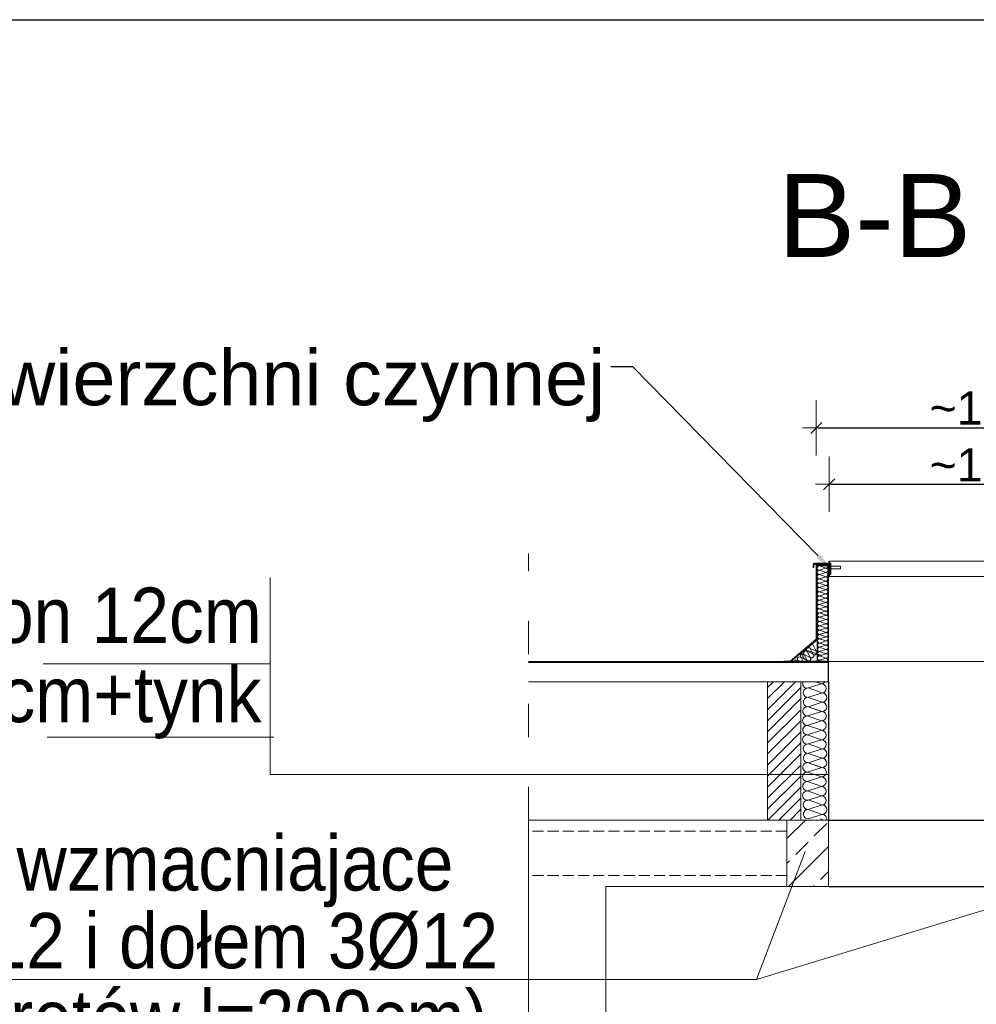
# Model space of a CAD drawing. Header units: millimetres. Extents: x 2341 to 31069, y -7915 to 10644.
# Tile 56 of 105: x 10207 to 10553, y 10288 to 10644. Entities that reach past the tile are written whole.
import ezdxf
from ezdxf import colors
from ezdxf.entities.mleader import LeaderData, LeaderLine
from ezdxf.math import Vec2, Vec3

# ---------------------------------------------------------------- set-up
doc = ezdxf.new("R2010")
doc.units = ezdxf.units.MM
doc.linetypes.add('ACAD_ISO03W100', pattern=[30, 12, -18])
doc.linetypes.add('BANKLINE1', pattern=[5.5, 4, -1.5])
for name, color, linetype, lineweight in [('IZOLACJA', 9, 'Continuous', 18), ('kreskowanie', 252, 'Continuous', 5), ('OCIEPLENIE', 9, 'BATTING', 5), ('opisy', 5, 'Continuous', 5), ('PCV', 7, 'Continuous', 18), ('PODSTAWA', 3, 'Continuous', 13), ('Warstwa1', 6, 'Continuous', 18), ('wymiary', 6, 'Continuous', 5), ('Ściany', 132, 'Continuous', 20), ('ściany nośne', 1, 'Continuous', 25)]:
    doc.layers.add(name, color=color, linetype=linetype, lineweight=lineweight)
doc.styles.get("Standard").update_dxf_attribs({"font": 'ARIAL.TTF'})
doc.linetypes.add('BATTING', pattern='A,0.00254,-2.54,[134,ltypeshp.shx,S=2.54,R=0,X=-2.54,Y=0],-5.08,[134,ltypeshp.shx,S=2.54,R=180,X=2.54,Y=0],-2.54', length=10.16254)
doc.dimstyles.new('Piotrek', dxfattribs={"dimtxt": 12, "dimasz": 0.5, "dimexe": 0.18, "dimexo": 0.06, "dimgap": 1, "dimtad": 1, "dimdec": 0, "dimrnd": 0.5, "dimdsep": 46, "dimtxsty": 'Standard', "dimblk1": 'ZNAK1', "dimblk2": 'ZNAK1', "dimsah": 1, "dimcen": 0, "dimdle": 1.25, "dimse1": 1, "dimse2": 1, "dimclrd": 8, "dimclre": 8, "dimclrt": 1, "dimadec": 0, "dimazin": 0, "dimtfac": 0.25, "dimtdec": 0, "dimtix": 1, "dimtmove": 2, "dimatfit": 3, "dimldrblk": 'ZNAK1', "dimfxl": 0, "dimtvp": 0.225, "dimtolj": 1, "dimarcsym": 0})

# ---------------------------------------------------------------- blocks, each defined once
blk = doc.blocks.new('ZNAK1')
at = {"layer": 'wymiary', "color": 8}
for p, q in [((0, -20), (0, 20)), ((-10, 0), (10, 0))]:
    blk.add_line(p, q, dxfattribs=at)
at = {"layer": 'wymiary', "color": 3}
blk.add_line((-4, -4), (4, 4), dxfattribs=at)
blk = doc.blocks.new('*D2202')
at = {"layer": 'Defpoints', "color": 0}
for p in [(10609.66, 10475.9), (10499.36, 10448.07), (10609.66, 10447.92)]:
    blk.add_point(p, dxfattribs=at)
at = {"layer": 'wymiary', "color": 8, "lineweight": -2}
blk.add_line((10499.86, 10475.9), (10609.16, 10475.9), dxfattribs=at)
at = {"layer": 'wymiary', "color": 8, "linetype": 'ByBlock', "lineweight": -2, "xscale": 0.5, "yscale": 0.5, "zscale": 0.5, "rotation": 180}
blk.add_blockref('ZNAK1', (10499.36, 10475.9), dxfattribs=at)
at = {"layer": 'wymiary', "color": 8, "linetype": 'ByBlock', "lineweight": -2, "xscale": 0.5, "yscale": 0.5, "zscale": 0.5}
blk.add_blockref('ZNAK1', (10609.66, 10475.9), dxfattribs=at)
at = {"layer": 'wymiary', "color": 1, "insert": (10554.51, 10482.93), "char_height": 12, "attachment_point": 5}
blk.add_mtext('\\A1;\\A1;~111', dxfattribs=at)
blk = doc.blocks.new('*D2203')
at = {"layer": 'Defpoints', "color": 0}
for p in [(10614.33, 10496.27), (10614.33, 10464.87), (10494.7, 10446.76)]:
    blk.add_point(p, dxfattribs=at)
at = {"layer": 'wymiary', "color": 8, "lineweight": -2}
blk.add_line((10495.2, 10496.27), (10613.83, 10496.27), dxfattribs=at)
at = {"layer": 'wymiary', "color": 8, "linetype": 'ByBlock', "lineweight": -2, "xscale": 0.5, "yscale": 0.5, "zscale": 0.5, "rotation": 180}
blk.add_blockref('ZNAK1', (10494.7, 10496.27), dxfattribs=at)
at = {"layer": 'wymiary', "color": 8, "linetype": 'ByBlock', "lineweight": -2, "xscale": 0.5, "yscale": 0.5, "zscale": 0.5}
blk.add_blockref('ZNAK1', (10614.33, 10496.27), dxfattribs=at)
at = {"layer": 'wymiary', "color": 1, "insert": (10554.51, 10503.39), "char_height": 12, "attachment_point": 5}
blk.add_mtext('\\A1;\\A1;~120', dxfattribs=at)

msp = doc.modelspace()

# ---------------------------------------------------------------- hatches: boundary and pattern name
at = {"layer": 'IZOLACJA', "linetype": 'ByBlock'}
h = msp.add_hatch(color=256, dxfattribs=at)
h.paths.add_polyline_path([(10497.1, 10446.66), (10499.1, 10446.66), (10499.1, 10446.86), (10497.1, 10446.86)])
h.paths.add_polyline_path([(10494.9, 10444.82), (10494.9, 10446.56, -0.414214), (10495, 10446.66), (10495.1, 10446.66), (10495.1, 10446.86), (10494.8, 10446.86, 0.414214), (10494.7, 10446.76), (10494.7, 10444.82)])
h.paths.add_polyline_path([(10494.7, 10440.82), (10494.9, 10440.82), (10494.9, 10442.82), (10494.7, 10442.82)])
h = msp.add_hatch(color=256, dxfattribs=at)
h.paths.add_polyline_path([(10494.7, 10436.82), (10494.9, 10436.82), (10494.9, 10438.82), (10494.7, 10438.82)])
h.paths.add_polyline_path([(10494.7, 10424.82), (10494.9, 10424.82), (10494.9, 10426.82), (10494.7, 10426.82)])
h.paths.add_polyline_path([(10494.7, 10428.82), (10494.9, 10428.82), (10494.9, 10430.82), (10494.7, 10430.82)])
h.paths.add_polyline_path([(10494.7, 10432.82), (10494.9, 10432.82), (10494.9, 10434.82), (10494.7, 10434.82)])
msp.add_hatch(color=256, dxfattribs=at).paths.add_polyline_path([(10494.9, 10420.82), (10494.9, 10422.82), (10494.7, 10422.82), (10494.7, 10420.82)])
at = {"layer": 'kreskowanie'}
h = msp.add_hatch(dxfattribs=at)
h.set_pattern_fill('JIS_WOOD', color=256, scale=4, style=0)
h.set_pattern_definition([(45, (8847.4364, 8944.7763), (-2, 2), [])])
h.paths.add_polyline_path([(10489.1, 10404.56), (10477.1, 10404.56), (10477.1, 10371.06), (10489.1, 10371.06)])
h.paths.add_polyline_path([(10489.1, 10371.06), (10477.1, 10371.06), (10477.1, 10354.56), (10489.1, 10354.56)])
at = {"layer": 'kreskowanie', "transparency": 33554687}
h = msp.add_hatch(dxfattribs=at)
h.set_pattern_fill('ANSI33', color=256, scale=2)
h.set_pattern_definition([(45, (10015.783, 14872.626), (-8.980256, 8.980256), []), (45, (10024.763, 14872.626), (-8.980256, 8.980256), [6.35, -3.175])])
h.paths.add_polyline_path([(10484.1, 10354.56), (10484.1, 10330.56), (10499.1, 10330.56), (10499.1, 10354.56)])
h.paths.add_polyline_path([(10609.93, 10354.56), (10609.93, 10330.56), (10624.93, 10330.56), (10624.93, 10354.56)])

# ---------------------------------------------------------------- linework, layer by layer
at = {"layer": 'IZOLACJA', "linetype": 'ByBlock'}
for p, q in [((10494.7, 10446.76), (10494.7, 10420.09)), ((10494.76, 10444.68), (10494.96, 10444.68)), ((10499.1, 10446.86), (10494.8, 10446.86)), ((10494.9, 10446.56), (10494.9, 10419.89)), ((10499.1, 10446.66), (10495, 10446.66)), ((10495.1, 10446.86), (10495.1, 10446.66)), ((10497.1, 10446.86), (10497.1, 10446.66)), ((10499.1, 10446.86), (10499.1, 10446.66)), ((10494.7, 10440.82), (10494.9, 10440.82)), ((10494.76, 10442.68), (10494.96, 10442.68)), ((10494.7, 10438.82), (10494.9, 10438.82)), ((10494.7, 10436.82), (10494.9, 10436.82)), ((10494.7, 10434.82), (10494.9, 10434.82)), ((10494.7, 10432.82), (10494.9, 10432.82)), ((10494.7, 10430.82), (10494.9, 10430.82)), ((10494.7, 10428.82), (10494.9, 10428.82)), ((10494.7, 10426.82), (10494.9, 10426.82)), ((10494.7, 10424.82), (10494.9, 10424.82)), ((10494.7, 10422.82), (10494.9, 10422.82)), ((10494.6, 10419.99), (10485.28, 10412.01)), ((10494.8, 10419.79), (10485.55, 10412.01)), ((10494.7, 10420.82), (10494.9, 10420.82)), ((10390.65, 10411.81), (10485.04, 10411.81)), ((10390.65, 10411.81), (10718.65, 10411.81)), ((10482.91, 10412.01), (10485.55, 10412.01)), ((10499.1, 10412.01), (10484.2, 10412.01)), ((10484.31, 10411.81), (10484.31, 10412.01))]:
    msp.add_line(p, q, dxfattribs=at)
for centre, start, end in [((10494.8, 10446.76), 90, 180), ((10495, 10446.56), 90, 180), ((10494.6, 10420.09), 270, 0), ((10494.8, 10419.89), 270, 0)]:
    msp.add_arc(centre, 0.1, start, end, dxfattribs=at)
at = {"layer": 'kreskowanie'}
msp.add_line((10489.1, 10404.56), (10489.1, 10354.56), dxfattribs=at)
at = {"layer": 'kreskowanie', "linetype": 'ByBlock', "ltscale": 0.9504}
for p, q in [((10491.45, 10402.19), (10496.59, 10403.82)), ((10491.73, 10402.32), (10496.83, 10400.54)), ((10494.47, 10404.56), (10496.59, 10403.82)), ((10491.68, 10398.91), (10496.83, 10400.54)), ((10491.78, 10398.91), (10496.88, 10397.13)), ((10491.56, 10395.58), (10496.65, 10393.8)), ((10491.73, 10395.5), (10496.88, 10397.13)), ((10491.73, 10395.5), (10496.82, 10393.72)), ((10491.51, 10392.17), (10496.65, 10393.8)), ((10491.51, 10392.19), (10496.6, 10390.4)), ((10491.45, 10388.77), (10496.6, 10390.4)), ((10491.56, 10388.77), (10496.65, 10386.99)), ((10491.5, 10385.36), (10496.65, 10386.99)), ((10491.5, 10385.36), (10496.59, 10383.58)), ((10491.45, 10381.95), (10496.59, 10383.58)), ((10491.68, 10378.67), (10496.83, 10380.3)), ((10491.73, 10382.08), (10496.83, 10380.3)), ((10491.73, 10375.26), (10496.88, 10376.89)), ((10491.78, 10378.67), (10496.88, 10376.89)), ((10491.51, 10371.91), (10496.65, 10373.53)), ((10491.56, 10375.32), (10496.65, 10373.53)), ((10491.73, 10375.26), (10496.82, 10373.48)), ((10491.45, 10368.51), (10496.6, 10370.14)), ((10491.51, 10371.92), (10496.6, 10370.14)), ((10491.5, 10365.1), (10496.65, 10366.73)), ((10491.56, 10368.51), (10496.65, 10366.73)), ((10491.45, 10361.69), (10496.59, 10363.32)), ((10491.5, 10365.1), (10496.59, 10363.32)), ((10491.68, 10358.41), (10496.83, 10360.04)), ((10491.73, 10361.82), (10496.83, 10360.04)), ((10491.73, 10355), (10496.88, 10356.63)), ((10491.78, 10358.41), (10496.88, 10356.63)), ((10496.17, 10355), (10497.43, 10354.56))]:
    msp.add_line(p, q, dxfattribs=at)
for centre, start, end in [((10491.48, 10403.9), 157.0457, 269.1224), ((10491.71, 10400.62), 89.1224, 269.1224), ((10496.52, 10405.52), 272.5191, 325.7306), ((10496.57, 10402.11), 272.5191, 89.1224), ((10491.76, 10397.21), 89.1224, 269.1224), ((10496.8, 10398.83), 272.5191, 89.1224), ((10491.54, 10393.87), 89.1224, 269.1224), ((10496.75, 10395.42), 272.5191, 89.1224), ((10491.48, 10390.48), 89.1224, 269.1224), ((10496.62, 10392.11), 269.1224, 89.0388), ((10491.53, 10387.07), 89.1224, 269.1224), ((10496.57, 10388.69), 272.5191, 89.1224), ((10491.48, 10383.66), 89.1224, 269.1224), ((10496.52, 10385.28), 272.5191, 89.1224), ((10491.71, 10380.38), 89.1224, 269.1224), ((10496.57, 10381.87), 272.5191, 89.1224), ((10496.8, 10378.59), 272.5191, 89.1224), ((10491.76, 10376.97), 89.1224, 269.1224), ((10496.75, 10375.18), 272.5191, 89.1224), ((10491.54, 10373.61), 89.1224, 269.1224), ((10496.62, 10371.85), 269.1224, 89.0388), ((10491.48, 10370.22), 89.1224, 269.1224), ((10496.57, 10368.43), 272.5191, 89.1224), ((10491.53, 10366.81), 89.1224, 269.1224), ((10496.52, 10365.02), 272.5191, 89.1224), ((10491.48, 10363.4), 89.1224, 269.1224), ((10496.57, 10361.61), 272.5191, 89.1224), ((10491.71, 10360.12), 89.1224, 269.1224), ((10496.8, 10358.33), 272.5191, 89.1224), ((10491.76, 10356.71), 89.1224, 269.1224), ((10496.75, 10354.92), 347.8253, 89.1224)]:
    msp.add_arc(centre, 1.71, start, end, dxfattribs=at)
at = {"layer": 'OCIEPLENIE', "linetype": 'ByBlock'}
for p, q in [((10495, 10445.76), (10495, 10411.81)), ((10495, 10419.69), (10485.48, 10411.81)), ((10498.95, 10411.81), (10482.91, 10411.81))]:
    msp.add_line(p, q, dxfattribs=at)
at = {"layer": 'OCIEPLENIE', "linetype": 'ByBlock', "ltscale": 0.9504}
for p, q in [((10495.77, 10444.83), (10498.11, 10445.57)), ((10495.8, 10446.38), (10498.11, 10445.57)), ((10495.82, 10444.83), (10498.13, 10444.02)), ((10495.77, 10441.73), (10498.11, 10442.47)), ((10495.8, 10443.28), (10498.13, 10444.02)), ((10495.8, 10443.28), (10498.11, 10442.47)), ((10495.8, 10440.18), (10498.13, 10440.92)), ((10495.82, 10441.73), (10498.13, 10440.92)), ((10495.77, 10438.63), (10498.11, 10439.37)), ((10495.79, 10437.08), (10498.13, 10437.82)), ((10495.79, 10437.08), (10498.11, 10436.27)), ((10495.8, 10440.18), (10498.11, 10439.37)), ((10495.82, 10438.63), (10498.13, 10437.82)), ((10495.84, 10440.18), (10498.16, 10439.37)), ((10495.77, 10435.53), (10498.11, 10436.27)), ((10495.79, 10433.98), (10498.13, 10434.72)), ((10495.79, 10433.99), (10498.11, 10433.18)), ((10495.82, 10435.53), (10498.13, 10434.72)), ((10495.77, 10432.44), (10498.11, 10433.18)), ((10495.77, 10429.34), (10498.1, 10430.08)), ((10495.79, 10430.89), (10498.13, 10431.63)), ((10495.79, 10430.89), (10498.1, 10430.08)), ((10495.81, 10432.44), (10498.13, 10431.63)), ((10495.87, 10427.85), (10498.21, 10428.59)), ((10495.89, 10429.4), (10498.21, 10428.59)), ((10495.89, 10426.3), (10498.23, 10427.04)), ((10495.92, 10427.85), (10498.23, 10427.04)), ((10495.87, 10424.74), (10498.21, 10425.48)), ((10495.89, 10426.3), (10498.21, 10425.48)), ((10495.89, 10423.19), (10498.23, 10423.93)), ((10495.89, 10423.19), (10498.21, 10422.38)), ((10495.92, 10424.75), (10498.23, 10423.93)), ((10495.94, 10423.2), (10498.25, 10422.38)), ((10495.87, 10421.64), (10498.21, 10422.38)), ((10495.87, 10418.54), (10498.2, 10419.28)), ((10495.89, 10420.09), (10498.23, 10420.83)), ((10495.89, 10420.09), (10498.2, 10419.28)), ((10495.91, 10421.64), (10498.23, 10420.83)), ((10491.56, 10415.82), (10496.65, 10414.03)), ((10494.69, 10415.56), (10492.48, 10416.62)), ((10493.61, 10414.45), (10492.48, 10416.62)), ((10494.69, 10415.56), (10493.56, 10417.73)), ((10495.86, 10415.45), (10498.2, 10416.19)), ((10495.89, 10416.99), (10498.23, 10417.73)), ((10495.89, 10417), (10498.2, 10416.19)), ((10495.91, 10418.54), (10498.23, 10417.73)), ((10488.98, 10411.81), (10488.1, 10412.24)), ((10488.32, 10411.81), (10488.1, 10412.24)), ((10491.39, 10412.29), (10489.18, 10413.35)), ((10489.98, 10411.81), (10489.18, 10413.35)), ((10491.42, 10412.25), (10489.96, 10412.96)), ((10492.5, 10413.37), (10490.29, 10414.43)), ((10491.42, 10412.25), (10490.29, 10414.43)), ((10491.42, 10412.25), (10490.29, 10414.43)), ((10493.58, 10414.48), (10491.37, 10415.54)), ((10492.5, 10413.37), (10491.37, 10415.54)), ((10495.86, 10412.35), (10498.2, 10413.09)), ((10495.86, 10412.35), (10497.39, 10411.81)), ((10495.89, 10413.9), (10498.22, 10414.64)), ((10495.89, 10413.9), (10498.2, 10413.09)), ((10495.91, 10415.45), (10498.22, 10414.64))]:
    msp.add_line(p, q, dxfattribs=at)
for centre, radius, start, end in [((10495.79, 10445.61), 0.776, 168.7245, 269.1224), ((10495.81, 10444.06), 0.776, 89.1224, 269.1224), ((10495.79, 10445.61), 0.776, 89.1224, 147.2989), ((10498.12, 10446.35), 0.776, 269.1224, 2.7575), ((10498.1, 10444.8), 0.776, 272.5191, 89.1224), ((10495.78, 10442.51), 0.776, 89.1224, 269.1224), ((10495.81, 10440.96), 0.776, 89.1224, 269.1224), ((10498.08, 10443.25), 0.776, 272.5191, 89.1224), ((10498.1, 10441.7), 0.776, 272.5191, 89.1224), ((10498.12, 10440.15), 0.776, 272.5191, 89.1224), ((10495.78, 10439.41), 0.776, 89.1224, 269.1224), ((10495.78, 10436.31), 0.776, 89.1224, 269.1224), ((10495.81, 10437.86), 0.776, 89.1224, 269.1224), ((10498.07, 10437.05), 0.776, 272.5191, 89.1224), ((10498.1, 10438.6), 0.776, 272.5191, 89.1224), ((10495.78, 10433.21), 0.776, 89.1224, 269.1224), ((10495.8, 10434.76), 0.776, 89.1224, 269.1224), ((10498.1, 10435.5), 0.776, 272.5191, 89.1224), ((10498.12, 10433.95), 0.776, 269.1224, 89.0388), ((10495.78, 10430.11), 0.776, 89.1224, 269.1224), ((10495.8, 10431.66), 0.776, 89.1224, 269.1224), ((10498.07, 10430.85), 0.776, 272.5191, 89.1224), ((10498.09, 10429.3), 0.776, 272.5191, 89.1224), ((10498.09, 10432.4), 0.776, 272.5191, 89.1224), ((10495.88, 10428.62), 0.776, 89.1224, 269.1224), ((10495.91, 10427.07), 0.776, 89.1224, 269.1224), ((10498.17, 10426.26), 0.776, 272.5191, 89.1224), ((10498.22, 10429.36), 0.776, 269.1224, 38.5987), ((10498.2, 10427.81), 0.776, 272.5191, 89.1224), ((10495.88, 10422.42), 0.776, 89.1224, 269.1224), ((10495.88, 10425.52), 0.776, 89.1224, 269.1224), ((10495.9, 10423.97), 0.776, 89.1224, 269.1224), ((10498.2, 10424.71), 0.776, 272.5191, 89.1224), ((10498.22, 10423.16), 0.776, 272.5191, 89.1224), ((10495.88, 10419.32), 0.776, 89.1224, 269.1224), ((10495.9, 10420.87), 0.776, 89.1224, 269.1224), ((10498.17, 10420.06), 0.776, 272.5191, 89.1224), ((10498.19, 10418.51), 0.776, 272.5191, 89.1224), ((10498.19, 10421.61), 0.776, 272.5191, 89.1224), ((10491.54, 10414.11), 1.71, 89.1224, 269.1224), ((10490.86, 10414.95), 0.776, 45.8776, 222.4809), ((10491.94, 10416.07), 0.776, 45.8776, 222.4809), ((10493.02, 10417.18), 0.776, 45.9612, 225.8776), ((10495.88, 10416.22), 0.776, 89.1224, 269.1224), ((10495.9, 10417.77), 0.776, 89.1224, 269.1224), ((10498.21, 10416.96), 0.776, 269.1224, 89.0388), ((10498.19, 10415.41), 0.776, 272.5191, 89.1224), ((10487.59, 10411.65), 0.776, 45.8776, 175.2167), ((10488.67, 10412.76), 0.776, 45.8776, 222.4809), ((10489.75, 10413.87), 0.776, 45.8776, 222.4809), ((10489.78, 10413.84), 0.776, 45.8776, 175.2167), ((10491.96, 10412.81), 0.776, 225.8776, 45.8776), ((10490.88, 10411.7), 0.776, 8.527, 45.8776), ((10493.04, 10413.92), 0.776, 225.8776, 45.8776), ((10494.15, 10415), 0.776, 225.8776, 45.8776), ((10495.87, 10413.12), 0.776, 89.1224, 269.1224), ((10495.85, 10411.57), 0.776, 89.1224, 162.0973), ((10495.9, 10414.67), 0.776, 89.1224, 269.1224), ((10498.14, 10412.31), 0.776, 319.7833, 89.1224), ((10498.17, 10413.86), 0.776, 272.5191, 89.1224)]:
    msp.add_arc(centre, radius, start, end, dxfattribs=at)
at = {"layer": 'opisy', "color": 1, "linetype": 'ACAD_ISO03W100'}
msp.add_line((10390.65, 10354.56), (10390.65, 10450.93), dxfattribs=at)
at = {"layer": 'opisy'}
for p, q in [((10297.35, 10371.06), (10297.35, 10442.2)), ((10215.35, 10411.06), (10297.35, 10411.06)), ((10216.71, 10384.54), (10298.71, 10384.54)), ((10499.1, 10371.06), (10297.35, 10371.06)), ((10473.11, 10296.93), (10490.71, 10343.22)), ((10473.11, 10296.93), (10618.12, 10341.24)), ((9914.57, 10296.93), (10473.11, 10296.93))]:
    msp.add_line(p, q, dxfattribs=at)
at = {"layer": 'PCV'}
for p, q in [((10499.21, 10447.92), (10499.21, 10447.76)), ((10499.51, 10447.92), (10499.51, 10442.71)), ((10493.51, 10446.76), (10493.51, 10445.86)), ((10493.51, 10445.86), (10493.81, 10445.86)), ((10493.81, 10446.76), (10493.81, 10445.86)), ((10493.81, 10446.76), (10493.81, 10445.86)), ((10494.11, 10447.36), (10498.81, 10447.36)), ((10494.11, 10447.06), (10499.01, 10447.06)), ((10499.21, 10447.06), (10499.21, 10442.91)), ((10499.21, 10442.91), (10499.28, 10442.91)), ((10499.21, 10442.81), (10499.21, 10442.71)), ((10499.21, 10442.81), (10499.28, 10442.81)), ((10499.28, 10442.91), (10499.28, 10442.81))]:
    msp.add_line(p, q, dxfattribs=at)
at = {"layer": 'PCV', "lineweight": 0}
for p, q in [((10499.51, 10448.07), (10569.51, 10448.07)), ((10499.36, 10442.56), (10609.93, 10442.56))]:
    msp.add_line(p, q, dxfattribs=at)
at = {"layer": 'PCV'}
for centre, radius, start, end in [((10498.81, 10447.76), 0.4, 270, 0), ((10499.36, 10447.92), 0.15, 0, 180), ((10494.11, 10446.76), 0.6, 90, 180), ((10494.11, 10446.76), 0.3, 90, 180), ((10499.11, 10447.06), 0.1, 0, 180), ((10499.36, 10442.71), 0.15, 180, 0)]:
    msp.add_arc(centre, radius, start, end, dxfattribs=at)
at = {"layer": 'PODSTAWA', "linetype": 'ByBlock'}
for p, q in [((10495, 10446.56), (10495, 10445.76)), ((10499.17, 10446.56), (10495, 10446.56)), ((10495.15, 10445.76), (10495, 10445.76)), ((10495.15, 10445.76), (10495.15, 10446.41)), ((10498.95, 10446.41), (10495.15, 10446.41)), ((10498.95, 10411.71), (10498.95, 10446.41)), ((10499.1, 10411.56), (10499.1, 10446.66)), ((10492.62, 10412.91), (10492.62, 10413.06)), ((10498.95, 10411.71), (10491.95, 10411.71))]:
    msp.add_line(p, q, dxfattribs=at)
at = {"layer": 'Warstwa1'}
for p, q in [((10499.61, 10447.36), (10499.61, 10443.36)), ((10499.91, 10447.36), (10499.91, 10443.36))]:
    msp.add_line(p, q, dxfattribs=at)
at = {"layer": 'Warstwa1', "lineweight": 0}
for p, q in [((10499.61, 10447.36), (10499.91, 10447.36)), ((10499.91, 10446.36), (10503.45, 10446.36)), ((10499.91, 10445.36), (10503.45, 10445.36)), ((10503.45, 10446.36), (10503.45, 10445.36)), ((10499.61, 10443.36), (10499.91, 10443.36))]:
    msp.add_line(p, q, dxfattribs=at)
at = {"layer": 'Ściany'}
for p, q in [((10499.1, 10411.56), (10390.65, 10411.56)), ((10484.2, 10411.56), (10499.1, 10411.56))]:
    msp.add_line(p, q, dxfattribs=at)
at = {"layer": 'ściany nośne', "color": 0}
msp.add_line((9271.03, 10643.82), (13371.03, 10643.82), dxfattribs=at)
at = {"layer": 'ściany nośne'}
for p, q in [((10499.1, 10404.56), (10499.1, 10411.56)), ((10499.1, 10404.56), (10499.1, 10354.56)), ((10499.1, 10354.56), (10609.93, 10354.56)), ((10499.1, 10330.56), (10609.93, 10330.56))]:
    msp.add_line(p, q, dxfattribs=at)
at = {"layer": 'ściany nośne', "lineweight": 18}
for p, q in [((10499.1, 10404.56), (10390.65, 10404.56)), ((10477.1, 10404.56), (10477.1, 10354.56)), ((10418.65, 10354.56), (10390.65, 10354.56)), ((10390.65, 10354.56), (10390.65, 10265.56)), ((10494.65, 10354.56), (10418.65, 10354.56)), ((10418.65, 10354.56), (10494.65, 10354.56)), ((10484.1, 10330.56), (10484.1, 10354.56)), ((10499.1, 10354.56), (10493.54, 10354.56)), ((10499.1, 10330.56), (10499.1, 10354.56)), ((10418.65, 10330.56), (10499.1, 10330.56)), ((10418.65, 10330.56), (10418.65, 10265.56))]:
    msp.add_line(p, q, dxfattribs=at)
at = {"layer": 'ściany nośne', "linetype": 'BANKLINE1', "lineweight": 18}
for p, q in [((10484.1, 10350.58), (10390.65, 10350.58)), ((10484.1, 10334.54), (10390.65, 10334.54))]:
    msp.add_line(p, q, dxfattribs=at)

# ---------------------------------------------------------------- texts
at = {"layer": 'opisy', "width": 0.9}
for s, p in [('gazobeton 12cm', (10108.39, 10418.59)), ('styropian 10cm+tynk', (10062.89, 10389.93))]:
    msp.add_text(s, height=20, dxfattribs=at).set_placement(p)
at = {"layer": 'opisy', "lineweight": 15, "width": 0.9}
for s, p in [('żebro wzmacniajace', (10135.79, 10329.08)), ('zbrojenie żebra: góra 2%%C12 i dołem 3%%C12 ', (9918.47, 10300.98)), ('(długośc prętów l=200cm)', (10087.34, 10273.16))]:
    msp.add_text(s, height=20, dxfattribs=at).set_placement(p)
at = {"layer": 'opisy', "color": 3, "insert": (10480.82, 10588.03), "char_height": 30, "width": 518.5227, "attachment_point": 1}
msp.add_mtext('B-B', dxfattribs=at)

# ---------------------------------------------------------------- dimensions: what is measured, and where the dimension line sits
at = {"layer": 'wymiary'}
for base, p1, p2, picture, middle in [((10614.33, 10496.27), (10494.7, 10446.76), (10614.33, 10464.87), '*D2203', (10554.51, 10503.39)), ((10609.66, 10475.9), (10499.36, 10448.07), (10609.66, 10447.92), '*D2202', (10554.51, 10482.93))]:
    dim = msp.add_linear_dim(base=base, p1=p1, p2=p2, text='\\A1;~<>', dimstyle='Piotrek', override={"dimtxsty": 'Standard'}, dxfattribs=at)
    dim.commit()
    dim.dimension.update_dxf_attribs({"geometry": picture, "text_midpoint": middle})

# ---------------------------------------------------------------- leaders
at = {"layer": 'opisy'}
ml = msp.add_multileader_mtext('Standard', dxfattribs=at)
ml.set_content('\\A1;Klapa oddymiająca 1m{\\H0.7x;\\S2^ ;} powierzchni czynnej')
ml.set_leader_properties()
ml.build(insert=Vec2(0, 0))
ml.multileader.update_dxf_attribs({"arrow_head_size": 6})
ctx = ml.context
ctx.base_point, ctx.char_height, ctx.arrow_head_size, ctx.plane_origin = Vec3(9869.65, 10518.3), 20, 6, Vec3(10487.67, 10478.14)
ctx.text_align_type = 2
notes = []
notes.append((ctx, [(0, (1, 1, 0), (10428.44, 10518.3), (-1, 0), 8, [(0, [(10499.59, 10445.78)], 0, [])])]))
ctx.mtext.insert, ctx.mtext.alignment, ctx.mtext.flow_direction = Vec3(10418.44, 10531.28), 3, 5
for ctx, leaders in notes:
    for number, flags, end, landing, length, lines in leaders:
        leader = LeaderData()
        leader.index, (leader.has_last_leader_line, leader.has_dogleg_vector, leader.attachment_direction) = number, flags
        leader.last_leader_point, leader.dogleg_vector, leader.dogleg_length = Vec3(end), Vec3(landing), length
        for number, points, colour, breaks in lines:
            line = LeaderLine()
            line.index, line.vertices, line.color, line.breaks = number, Vec3.list(points), colors.encode_raw_color(colour), breaks
            leader.lines.append(line)
        ctx.leaders.append(leader)

doc.saveas('drawing.dxf')
